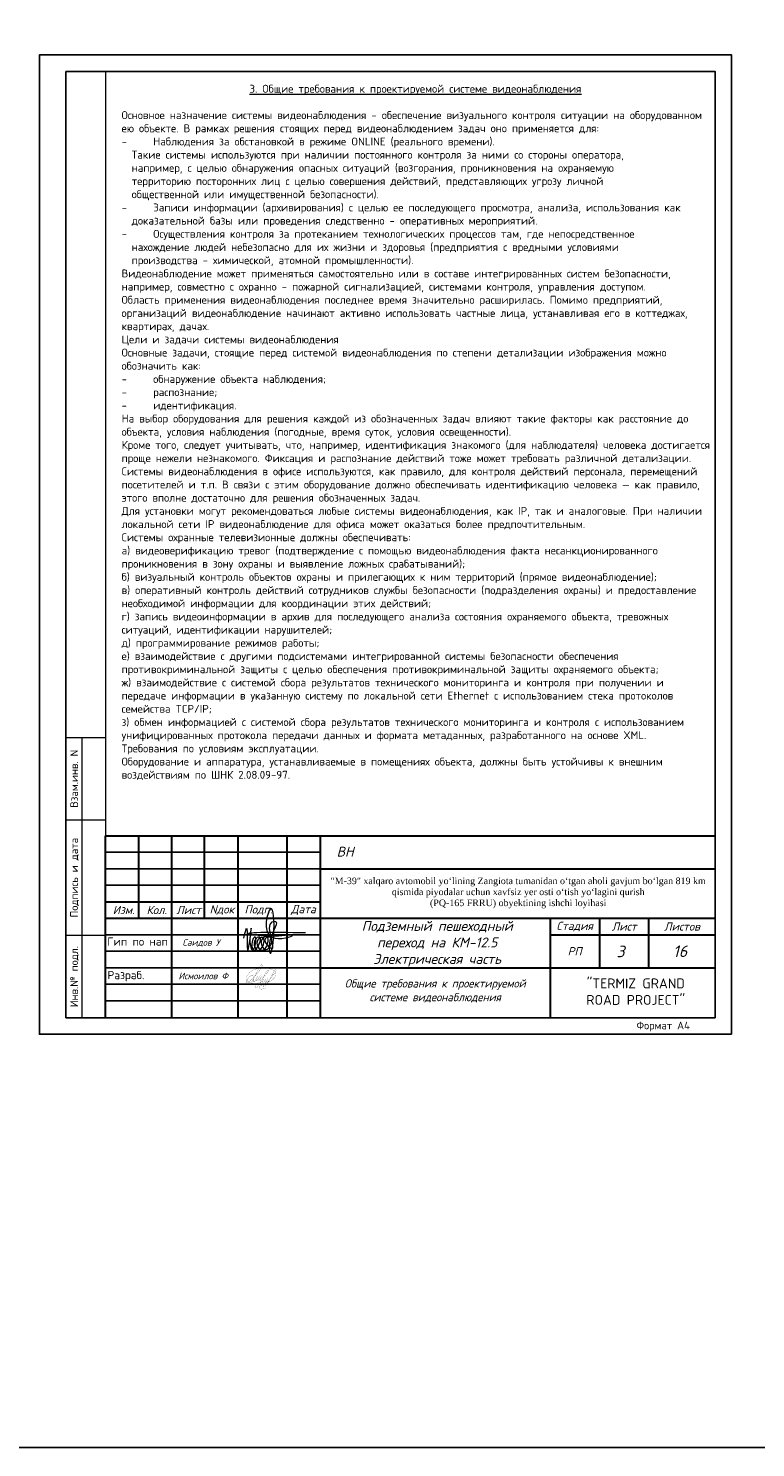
# Model space of a CAD drawing. Header units: millimetres. Extents: x 2008 to 593522, y -10016 to 93699.
# Tile 3 of 102: x 48107 to 70172, y -10016 to 33021. Entities that reach past the tile are written whole.
import ezdxf
from ezdxf.enums import TextEntityAlignment as Align

# ---------------------------------------------------------------- set-up
doc = ezdxf.new("R2010")
doc.units = ezdxf.units.MM
for name, color, linetype in [('pdf', 253, 'Continuous'), ('ВИДЕО', 7, 'Continuous'), ('Газопровод проект', 7, 'Continuous'), ('Спецификации и таблицы', 7, 'Continuous'), ('СС', 250, 'Continuous')]:
    doc.layers.add(name, color=color, linetype=linetype)
doc.layers.add('Text', color=7, linetype='Continuous', lineweight=25)
doc.layers.add('ВН', color=250, linetype='Continuous', lineweight=50)
doc.styles.add('ISO_1.0', font='isocpeur.ttf')
doc.styles.add('isocpeur', font='isocpeui.ttf')
doc.styles.add('ISOCREUR', font='isocpeur.ttf', dxfattribs={"width": 0.955, "oblique": 15})
doc.styles.add('ISOCRUP 700', font='isocpeui.ttf')
doc.styles.add('KAKTUS', font='isocpeur.ttf', dxfattribs={"height": 250})
doc.styles.add('MtXpl_ISOCPEUR', font='isocpeur.ttf')
doc.styles.get("Standard").update_dxf_attribs({"font": 'arial.ttf'})
doc.styles.add('ViTEXT', font='isocpeur.ttf')
doc.styles.add('ГОСТ 250', font='isocpeui.ttf', dxfattribs={"height": 300})

# ---------------------------------------------------------------- blocks, each defined once
blk = doc.blocks.new('подпис')
at = {"color": 5, "lineweight": 5}
blk.add_spline([(31479.7, 2343.7), (31482.5, 2353.6), (31483.5, 2330.4), (31487.2, 2353.5), (31487.2, 2332.9), (31488.1, 2331.3), (31490.9, 2345), (31489.2, 2343.1), (31490.4, 2331.2), (31495.6, 2344.6), (31491, 2341.8), (31494.6, 2331), (31499, 2343.9), (31493.7, 2341.7), (31498.6, 2331.3), (31503, 2345.2), (31497.9, 2342.1), (31502.3, 2332), (31506.8, 2344.3), (31501.3, 2342.8), (31507.8, 2333.1), (31508.5, 2359.9), (31510.6, 2360.5), (31506.1, 2340.8), (31506.4, 2328.4), (31509.9, 2346.1), (31506.7, 2373.1), (31507.9, 2344.6), (31528.8, 2346.5), (31518.2, 2345.9), (31494.3, 2346.2), (31488.1, 2347.2), (31541.9, 2349.3)], degree=3, dxfattribs=at)
blk = doc.blocks.new('подпс')
at = {"color": 5, "const_width": 0.05}
blk.add_lwpolyline([(0, 0), (1.9, 3.65, -0.041873), (2.69, 5.04, -0.116653), (2.95, 5.29, -0.604899), (3.28, 5.09, -0.056543), (3.18, 4.75, -0.072994), (2.35, 3.48), (1.45, 2.35), (0.89, 1.66), (-0.55, 0.32, -0.011825), (-1.1, -0.12, -0.31388), (-1.46, -0.02, -0.182705), (-1.51, 0.4, -0.055432), (-1.14, 1.08, -0.028053), (-0.83, 1.48, -0.085563), (-0.43, 1.81, -0.055889), (-0.02, 2.02, -0.145111), (0.43, 2.06, -0.209079), (0.65, 1.85, -0.041237), (0.73, 1.52, -0.07797), (0.7, 1.32, 0.034239), (0.59, 0.56, 0.071112), (0.62, 0.25, 0.569331), (0.94, 0.2), (1.13, 0.52), (1.33, 0.84), (1.74, 1.53), (1.38, 0.85, 0.462796), (1.49, 0.54, 0.14348), (1.61, 0.55, 0.087119), (1.86, 0.78), (1.94, 0.89), (2.35, 1.57), (1.99, 0.89, 0.462796), (2.1, 0.58, 0.14348), (2.22, 0.6, 0.087119), (2.47, 0.82), (2.55, 0.93), (2.96, 1.61), (2.6, 0.93, 0.462796), (2.71, 0.62, 0.14348), (2.83, 0.64, 0.087119), (3.09, 0.87), (3.16, 0.97), (3.8, 1.82), (4.49, 2.58, 0.036143), (4.92, 3.05, 0.054012), (5.13, 3.41, 0.217088), (5.14, 3.61, 0.309071), (5, 3.7, 0.203329), (4.81, 3.61, 0.018564), (4.69, 3.48, 0.029858), (4.48, 3.2, 0.043783), (4.22, 2.73), (3.8, 1.82), (3.32, 0.9), (2.8, 0.05), (2.51, -0.37), (2.21, -0.8), (1.86, -1.3, -0.119626), (1.58, -1.59, -0.26114), (1.22, -1.51, -0.236346), (1.14, -1.12, -0.109534), (1.41, -0.67, -0.093962), (2.12, -0.15, -0.062698), (2.47, -0.01), (3.07, 0.16, 0.171882), (3.33, 0.32, 0.037507), (3.75, 0.99, -0.001655), (3.38, 0.31, 0.42906), (3.5, 0.01, 0.14348), (3.62, 0.02, 0.087119), (3.88, 0.25), (3.95, 0.35, 0.037507), (4.37, 1.03, -0.001655), (4, 0.35, 0.42906), (4.12, 0.04, 0.14348), (4.24, 0.06, 0.087119), (4.5, 0.29), (4.58, 0.39, 0.037507), (4.99, 1.07, -0.001655), (4.62, 0.39, 0.42906), (4.74, 0.08, 0.14348), (4.87, 0.09, 0.050748), (5.13, 0.31, 0.03225), (5.46, 0.78), (5.46, 0.78), (6.56, 2.21), (6.91, 2.69, 0.002511), (7.2, 3.08, 0.07253), (7.51, 3.62, 0.078361), (7.52, 3.76, 0.371118), (7.41, 3.88, 0.183193), (7.21, 3.81, 0.02936), (7.07, 3.67, 0.063684), (6.85, 3.38, 0.015486), (6.59, 2.92), (5.46, 0.78), (5.18, 0.24), (4.88, -0.18), (4.6, -0.62, 0.00834), (4.24, -1.12, -0.055888), (3.95, -1.4, -0.283957), (3.59, -1.32, -0.12577), (3.52, -0.93, -0.182417), (3.79, -0.5, -0.083536), (4.23, -0.22, -0.013062), (4.89, 0.04), (5.46, 0.23), (5.74, 0.33, 0.116004), (7.08, 1.56, 0.428715), (6.63, 3.64, 0.12721), (4.71, 4.23, 0.041028), (1.72, 4.11, 0.144633), (-0.31, 3.23, 0.091884), (-1.22, 2.14, 0.133661), (-1.45, 1.21, 0.309429), (-0.55, -0.04, 0.080388), (1.42, -0.42, 0.056896), (2.95, -0.29, -0.961806), (3.09, -0.87, 0.165029), (2.35, -1.39, 0.375592), (2.38, -1.79, 0.325472), (3.47, -1.95, -0.206053), (4.22, -1.89)], format="xyb", dxfattribs=at)
blk = doc.blocks.new('УГЛАВОЙ ШТАМП')
at = {"layer": 'ВИДЕО', "lineweight": 30, "ltscale": 0.3}
for p, q in [((-852427, 453631), (-852427, 459150)), ((-852427, 459150), (-833927, 459150)), ((-852427, 453631), (-852427, 459150)), ((-852427, 459150), (-833927, 459150)), ((-851427, 459150), (-851427, 456650)), ((-851427, 459150), (-851427, 456650)), ((-850409, 453631), (-850409, 459150)), ((-850409, 453631), (-850409, 459150)), ((-849427, 459150), (-849427, 456650)), ((-849427, 459150), (-849427, 456650)), ((-848409, 459150), (-848409, 453631)), ((-848409, 459150), (-848409, 453631)), ((-846909, 453631), (-846909, 459150)), ((-846909, 453631), (-846909, 459150)), ((-845909, 459150), (-845909, 453631)), ((-845909, 459150), (-845909, 453631)), ((-845909, 458150), (-833927, 458150)), ((-845909, 458150), (-833927, 458150)), ((-852427, 457150), (-845909, 457150)), ((-852427, 457150), (-845909, 457150)), ((-852427, 456650), (-833927, 456650)), ((-852427, 456650), (-833927, 456650)), ((-838938, 456650), (-838938, 453631)), ((-838938, 456650), (-838938, 453631)), ((-837438, 456650), (-837438, 455150)), ((-837438, 456650), (-837438, 455150)), ((-835938, 455150), (-835938, 456650)), ((-835938, 455150), (-835938, 456650)), ((-838938, 456150), (-833927, 456150)), ((-838938, 456150), (-833927, 456150)), ((-845909, 455150), (-833927, 455150)), ((-845909, 455150), (-833927, 455150))]:
    blk.add_line(p, q, dxfattribs=at)
at = {"layer": 'ВИДЕО', "color": 250, "lineweight": 25, "ltscale": 0.3}
for p, q in [((-852427, 458650), (-845909, 458650)), ((-852427, 458650), (-845909, 458650)), ((-852427, 458150), (-845909, 458150)), ((-852427, 458150), (-845909, 458150)), ((-852427, 457650), (-845909, 457650)), ((-852427, 457650), (-845909, 457650)), ((-852427, 454150), (-845909, 454150)), ((-852427, 454150), (-845909, 454150))]:
    blk.add_line(p, q, dxfattribs=at)
at = {"layer": 'ВИДЕО', "color": 7}
for p, q in [((-852427, 456150), (-845909, 456150)), ((-852427, 456150), (-845909, 456150)), ((-852427, 455650), (-845909, 455650)), ((-852427, 455650), (-845909, 455650)), ((-852427, 455150), (-845909, 455150)), ((-852427, 455150), (-845909, 455150)), ((-852427, 454650), (-845909, 454650)), ((-852427, 454650), (-845909, 454650))]:
    blk.add_line(p, q, dxfattribs=at)
at = {"color": 0, "lineweight": 5, "xscale": 30, "yscale": 30, "zscale": 30}
blk.add_blockref('подпис', (-1792618, 385740), dxfattribs=at)
at = {"color": 5, "xscale": 100, "yscale": 100, "zscale": 100}
blk.add_blockref('подпс', (-847995, 454707), dxfattribs=at)
at = {"color": 250, "insert": (-845153, 458668), "char_height": 300, "width": 1500, "attachment_point": 5, "style": 'KAKTUS'}
blk.add_mtext('{\\fISOCPEUR|b0|i1|c204|p34;\\C0;ВН}', dxfattribs=at)
at = {"color": 7, "insert": (-839903, 457418), "char_height": 200, "width": 11662.65, "attachment_point": 5, "style": 'KAKTUS'}
blk.add_mtext('\\pxqc;{\\fTimes New Roman|b0|i0|c204|p18;\\C0;"M-39" xalqaro avtomobil yo‘lining Zangiota tumanidan o‘tgan aholi gavjum bo‘lgan 819 km qismida piyodalar uchun xavfsiz yer osti o‘tish yo‘lagini qurish \\P(PQ-165 FRRU) obyektining ishchi loyihasi}', dxfattribs=at)
at = {"lineweight": 5, "insert": (-842361, 456567), "char_height": 300, "width": 5259.89, "attachment_point": 2, "style": 'isocpeur'}
blk.add_mtext('\\pxqc;Подземный пешеходный переход на КМ-12.5 Электрическая часть', dxfattribs=at)
at = {"linetype": 'Continuous', "lineweight": 9, "char_height": 200, "width": 2678.92, "attachment_point": 5}
for s, insert in [('{\\fISOCPEUR|b0|i1|c204|p34;Саидов У}', (-849522, 455900)), ('{\\fISOCPEUR|b0|i1|c204|p34; Исмоилов Ф}', (-849522, 454900))]:
    blk.add_mtext(s, dxfattribs=dict(at, insert=insert))
at = {"layer": 'Text', "color": 7, "lineweight": 25, "insert": (-838255, 454424), "char_height": 300, "width": 3837.88, "attachment_point": 4, "style": 'ISO_1.0'}
blk.add_mtext('\\pxqc;{\\C256;"TERMIZ GRAND ROAD PROJECT"}', dxfattribs=at)
at = {"layer": 'ВИДЕО', "color": 7, "char_height": 250, "width": 12129.34, "attachment_point": 5, "style": 'ГОСТ 250'}
for s, insert in [('\\pi170;Дата', (-846504, 456900)), ('\\pi170;Дата', (-846504, 456900)), ('\\pi206.89;Лист', (-850004, 456900)), ('\\pi206.89;Лист', (-850004, 456900)), ('\\pi222.5;Nдок', (-849004, 456900)), ('\\pi222.5;Nдок', (-849004, 456900)), ('\\pi260;Изм.', (-852004, 456900)), ('\\pi260;Изм.', (-852004, 456900)), ('\\pi265;Кол.', (-851004, 456900)), ('\\pi265;Кол.', (-851004, 456900)), ('\\pi440;Подп.', (-848004, 456900))]:
    blk.add_mtext(s, dxfattribs=dict(at, insert=insert))
at = {"layer": 'ВИДЕО', "lineweight": 30, "ltscale": 0.3, "width": 12000, "attachment_point": 5, "style": 'ГОСТ 250'}
for s, insert, char_height in [('Стадия', (-838188, 456400), 250), ('Стадия', (-838188, 456400), 250), ('Лист', (-836688, 456400), 250), ('Лист', (-836688, 456400), 250), ('Листов', (-834933, 456400), 250), ('Листов', (-834933, 456400), 250), ('РП', (-838188, 455650), 250), ('\\pxt25;16', (-834992, 455650), 350)]:
    blk.add_mtext(s, dxfattribs=dict(at, insert=insert, char_height=char_height))
at = {"layer": 'Газопровод проект', "lineweight": 25, "style": 'ISO_1.0'}
for s, p in [('Гип по нап', (-852369, 455819, -47755)), ('Разраб.', (-852363, 454802, -125361))]:
    blk.add_text(s, height=250, dxfattribs=at).set_placement(p)

msp = doc.modelspace()

# ---------------------------------------------------------------- linework, layer by layer
at = {"color": 1}
msp.add_lwpolyline([(505279.0736, -10016.2585), (2007.9716, -10016.2585), (2007.9716, 70378.1399), (505279.0736, 70378.1399)], close=True, dxfattribs=at)
at = {"layer": 'pdf', "color": 251, "true_color": 0x636466}
msp.add_lwpolyline([(69444.1094, 2516.9116), (48444.1094, 2516.9116), (48444.1094, 32216.9116), (69444.1094, 32216.9116)], close=True, dxfattribs=at)
at = {"layer": 'pdf', "color": 252, "linetype": 'Continuous', "ltscale": 15, "true_color": 0x939598}
msp.add_lwpolyline([(49244.1094, 31716.9132), (68944.1094, 31716.9132), (68944.1094, 3016.9132), (49244.1094, 3016.9132)], close=True, dxfattribs=at)
at = {"layer": 'ВН', "color": 250, "lineweight": 13}
msp.add_line((50444.101, 3016.9116), (50444.101, 8516.9116), dxfattribs=at)
at = {"layer": 'СС', "color": 250, "lineweight": 13}
for p, q in [((49244.1094, 3016.9116), (49244.1094, 11516.9116)), ((49244.1094, 11516.9116), (49744.1094, 11516.9116)), ((49744.1094, 11516.9116), (50444.1094, 11516.9116)), ((49744.1094, 3016.9116), (49744.1094, 11516.9116)), ((49244.1094, 9016.9116), (49744.1094, 9016.9116)), ((49744.1094, 9016.9116), (50444.1094, 9016.9116)), ((49744.1094, 5516.9116), (49244.1094, 5516.9116)), ((50444.1094, 5516.9116), (49744.1094, 5516.9116)), ((49744.1094, 3016.9116), (49244.1094, 3016.9116)), ((50444.1094, 3016.9116), (49744.1094, 3016.9116))]:
    msp.add_line(p, q, dxfattribs=at)
for points in [[(48444.1094, 2516.9116), (69444.1094, 2516.9116), (69444.1094, 32216.9116), (48444.1094, 32216.9116)], [(50444.1094, 3016.9116), (68944.1094, 3016.9116), (68944.1094, 31716.9116), (50444.1094, 31716.9116)]]:
    msp.add_lwpolyline(points, close=True, dxfattribs=at)

# ---------------------------------------------------------------- block references
for p in [(860197.7666, -450613.6609), (881197.7666, -450613.6625), (902871.4432, -450613.6609)]:
    msp.add_blockref('УГЛАВОЙ ШТАМП', p)

# ---------------------------------------------------------------- texts
at = {"layer": 'ВН', "color": 250, "lineweight": 30, "insert": (60450.6764, 3832.3498), "char_height": 250, "width": 12441.465993, "attachment_point": 5, "style": 'ISOCREUR'}
msp.add_mtext('\\pxqc,t14;{\\C256;Общие требования к проектируемой \\Pсистеме видеонаблюдения}', dxfattribs=at)
at = {"layer": 'Спецификации и таблицы', "lineweight": 25, "style": 'ISOCRUP 700'}
msp.add_text('3', height=350, dxfattribs=at).set_placement((65949.3029, 4854.5504))
at = {"layer": 'СС', "color": 250, "lineweight": 13, "style": 'MtXpl_ISOCPEUR'}
for s, p in [('Взам.инв. N', (49494.1094, 10266.9116)), ('Подпись и дата', (49494.1094, 7266.9116)), ('Инв.№ подл.', (49494.1094, 4266.9116))]:
    msp.add_text(s, height=235, rotation=90, dxfattribs=at).set_placement(p, align=Align.MIDDLE_CENTER)
msp.add_text('Формат А4', height=235, dxfattribs=at).set_placement((66557.1298, 2668.6154))
at = {"layer": 'СС', "color": 250, "lineweight": 13, "insert": (50935.5435, 31310.9416), "char_height": 240, "width": 17828.08927, "attachment_point": 1, "style": 'ViTEXT'}
msp.add_mtext('\\pxqc,t14;{\\fISOCPEUR|b1|i0|c204|p34;\\L\\C256;3. Общие требования к проектируемой системе видеонаблюдения\\P\\P\\pql,t17;\\lОсновное назначение системы видеонаблюдения\\fISOCPEUR|b0|i0|c204|p34; - обеспечение визуального контроля ситуации на оборудованном ею объекте. В рамках решения стоящих перед видеонаблюдением задач оно применяется для:\\P\\ptz;-^IНаблюдения за обстановкой в режиме ONLINE (реального времени).\\P\\pt17;  Такие системы используются при наличии постоянного контроля за ними со стороны оператора,   \\P  например, с целью обнаружения опасных ситуаций (возгорания, проникновения на охраняемую  \\P\\pq*,tz;  территорию посторонних лиц с целью совершения действий, представляющих угрозу личной  \\P  общественной или имущественной безопасности).\\P\\pql;-^IЗаписи информации (архивирования) с целью ее последующего просмотра, анализа, использования как  \\P\\pt17;  доказательной базы или проведения следственно - оперативных мероприятий.\\P\\ptz;-^IОсуществления контроля за протеканием технологических процессов там, где непосредственное  \\P\\pt17;  нахождение людей небезопасно для их жизни и здоровья (предприятия с вредными условиями  \\P  производства - химической, атомной промышленности).\\PВидеонаблюдение может применяться самостоятельно или в составе интегрированных систем безопасности, например, совместно с охранно - пожарной сигнализацией, системами контроля, управления доступом.\\PОбласть применения видеонаблюдения последнее время значительно расширилась. Помимо предприятий, организаций видеонаблюдение начинают активно использовать частные лица, устанавливая его в коттеджах, квартирах, дачах.\\fISOCPEUR|b1|i0|c204|p34;\\PЦели и задачи системы видеонаблюдения\\P\\fISOCPEUR|b0|i0|c204|p34;Основные задачи, стоящие перед системой видеонаблюдения по степени детализации изображения можно обозначить как:\\P\\ptz;-^Iобнаружение объекта наблюдения;\\P-^Iраспознание;\\P-^Iидентификация.\\P\\pt17;На выбор оборудования для решения каждой из обозначенных задач влияют такие факторы как расстояние до объекта, условия наблюдения (погодные, время суток, условия освещенности).\\PКроме того, следует учитывать, что, например, идентификация знакомого (для наблюдателя) человека достигается проще нежели незнакомого. Фиксация и распознание действий тоже может требовать различной детализации.\\PСистемы видеонаблюдения в офисе используются, как правило, для контроля действий персонала, перемещений посетителей и т.п. В связи с этим оборудование должно обеспечивать идентификацию человека — как правило, этого вполне достаточно для решения обозначенных задач.\\PДля установки могут рекомендоваться любые системы видеонаблюдения, как IP, так и аналоговые. При наличии локальной сети IP видеонаблюдение для офиса может оказаться более предпочтительным.\\P\\pq*,tz;Системы охранные телевизионные должны обеспечивать:\\P\\pql;а) видеоверификацию тревог (подтверждение с помощью видеонаблюдения факта несанкционированного проникновения в зону охраны и выявление ложных срабатываний);\\Pб) визуальный контроль объектов охраны и прилегающих к ним территорий (прямое видеонаблюдение);\\Pв) оперативный контроль действий сотрудников службы безопасности (подразделения охраны) и предоставление необходимой информации для координации этих действий;\\Pг) запись видеоинформации в архив для последующего анализа состояния охраняемого объекта, тревожных ситуаций, идентификации нарушителей;\\Pд) программирование режимов работы;\\Pе) взаимодействие с другими подсистемами интегрированной системы безопасности обеспечения противокриминальной защиты с целью обеспечения противокриминальной защиты охраняемого объекта;\\Pж) взаимодействие с системой сбора результатов технического мониторинга и контроля при получении и передаче информации в указанную систему по локальной сети Ethernet с использованием стека протоколов семейства TCP/IP;\\Pз) обмен информацией с системой сбора результатов технического мониторинга и контроля с использованием унифицированных протокола передачи данных и формата метаданных, разработанного на основе XML.\\fISOCPEUR|b1|i0|c204|p34;\\P\\A1;Требования по условиям эксплуатации.\\P\\fISOCPEUR|b0|i0|c204|p34;Оборудование и аппаратура, устанавливаемые в помещениях объекта, должны быть устойчивы к внешним воздействиям по ШНК 2.08.09-97.}', dxfattribs=at)

doc.saveas('drawing.dxf')
